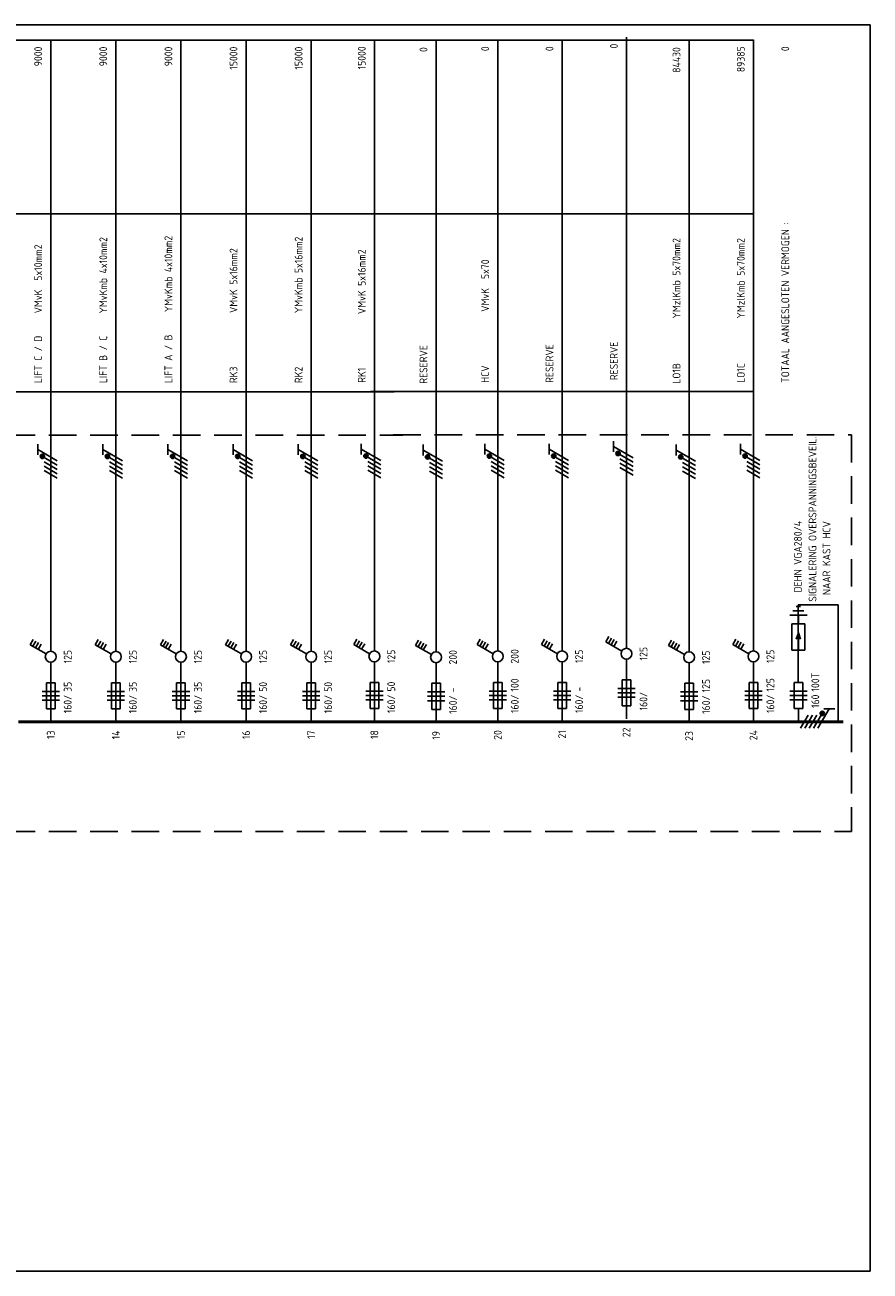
# Model space of a CAD drawing. Extents: x 25 to 415, y -39 to 248.
# Tile 2 of 2: x 220 to 415, y -39 to 248. Entities that reach past the tile are written whole.
import ezdxf
from ezdxf.enums import TextEntityAlignment as Align

# ---------------------------------------------------------------- set-up
doc = ezdxf.new("R2010")
doc.units = 0
doc.linetypes.add('HIDDEN', pattern=[9.525, 6.35, -3.175])
doc.layers.get('0').update_dxf_attribs({"linetype": 'CONTINUOUS'})
for name, color, linetype in [('00LOGO', 240, 'CONTINUOUS'), ('EL$1----', 3, 'CONTINUOUS'), ('EL$1----_HL-HKV', 3, 'CONTINUOUS'), ('EL6112--', 3, 'CONTINUOUS')]:
    doc.layers.add(name, color=color, linetype=linetype)
doc.layers.add('VPORT', color=40, linetype='CONTINUOUS', plot=False)
doc.styles.add('BURO-018', font='ISO.shx', dxfattribs={"height": 1.8})

# ---------------------------------------------------------------- blocks, each defined once
blk = doc.blocks.new('B14')
at = {"color": 0, "linetype": 'Continuous'}
for p, q in [((0, 16.25), (0, 21)), ((-4.75, 17.74), (-4.05, 18.95)), ((-1.08, 15.62), (-4.75, 17.74)), ((-4.14, 17.39), (-3.44, 18.6)), ((-3.54, 17.04), (-2.84, 18.25)), ((-2.93, 16.69), (-2.23, 17.9)), ((0, 0), (0, 13.75)), ((-1, 9), (-1, 3)), ((1, 9), (-1, 9)), ((1, 3), (1, 9)), ((-2, 7), (2, 7)), ((-2, 6), (2, 6)), ((2, 5), (-2, 5)), ((-1, 3), (1, 3))]:
    blk.add_line(p, q, dxfattribs=at)
blk.add_circle((0, 15), 1.25, dxfattribs=at)
at = {"color": 1, "linetype": 'Continuous', "style": 'BURO-018'}
blk.add_attdef('E_IGS', text='', height=1.8, rotation=90, dxfattribs=at).set_placement((3, 15), align=Align.TOP_CENTER)
at = {"color": 1, "style": 'BURO-018'}
blk.add_attdef('E_VRIJ1', (-3, 3), '', height=1.8, rotation=90, dxfattribs=at)
at = {"color": 1, "linetype": 'Continuous', "style": 'BURO-018'}
blk.add_attdef('E_IMP', text='', height=1.8, rotation=90, dxfattribs=at).set_placement((3, 6.9), align=Align.TOP_LEFT)
blk.add_attdef('E_IMPH', text='', height=1.8, rotation=90, dxfattribs=at).set_placement((3, 6.2), align=Align.TOP_RIGHT)
blk = doc.blocks.new('m1')
at = {"color": 0, "linetype": 'Continuous'}
blk.add_line((0, 21), (0, 33), dxfattribs=at)
blk = doc.blocks.new('b1s')
at = {"color": 0, "linetype": 'Continuous'}
blk.add_line((0, 33), (0, 54), dxfattribs=at)
blk = doc.blocks.new('m1s')
at = {"color": 0, "linetype": 'Continuous'}
blk.add_line((0, 54), (0, 66), dxfattribs=at)
blk = doc.blocks.new('111104')
at = {"color": 0, "linetype": 'Continuous'}
for p, q in [((-3, 6.98), (-3, 4.48)), ((-3, 5.73), (1.5, 3.13)), ((1.5, 2.13), (-1.5, 3.87)), ((1.5, 1.13), (-1.5, 2.87)), ((1.5, 0.13), (-1.5, 1.87)), ((1.5, -0.87), (-1.5, 0.87))]:
    blk.add_line(p, q, dxfattribs=at)
at = {"color": 0, "linetype": 'Continuous', "const_width": 0.5}
blk.add_lwpolyline([(-1.68, 4.12, 1), (-2.18, 4.12, 1)], format="xyb", close=True, dxfattribs=at)
at = {"color": 0, "linetype": 'Continuous'}
blk.add_circle((-1.93, 4.12), 0.5, dxfattribs=at)
at = {"color": 0, "linetype": 'Continuous', "style": 'BURO-018', "flags": 1}
blk.add_attdef('E_MATCODE', text='', height=1.8, dxfattribs=at).set_placement((0, 0), align=Align.MIDDLE)
blk = doc.blocks.new('072203')
at = {"color": 0, "linetype": 'Continuous'}
for p, q in [((-1.5, 0), (-1.5, -6)), ((1.5, 0), (-1.5, 0)), ((0, 0), (0, -4)), ((1.5, -6), (1.5, 0)), ((-0.5, -2.5), (0, -4)), ((0, -4), (0.5, -2.5)), ((-2, -8), (2, -8)), ((-1.5, -6), (1.5, -6)), ((0, -6), (0, -8)), ((-1.25, -9), (1.25, -9)), ((-0.5, -10), (0.5, -10))]:
    blk.add_line(p, q, dxfattribs=at)
blk = doc.blocks.new('072101B')
at = {"color": 0, "linetype": 'Continuous'}
for p, q in [((1, 3), (-1, 3)), ((-1, 3), (-1, -3)), ((1, -3), (1, 3)), ((-2, 1), (2, 1)), ((-2, 0), (2, 0)), ((2, -1), (-2, -1)), ((-1, -3), (1, -3))]:
    blk.add_line(p, q, dxfattribs=at)
at = {"color": 0, "linetype": 'Continuous', "style": 'BURO-018'}
blk.add_attdef('E_IMP', text='', height=1.8, rotation=90, dxfattribs=at).set_placement((3, 0.9), align=Align.TOP_LEFT)
blk.add_attdef('E_IMPH', text='', height=1.8, rotation=90, dxfattribs=at).set_placement((3, 0.2), align=Align.TOP_RIGHT)

msp = doc.modelspace()

# ---------------------------------------------------------------- linework, layer by layer
at = {"layer": '00LOGO', "linetype": 'HIDDEN'}
msp.add_line((35.34, 62.2), (410.71, 62.2), dxfattribs=at)
at = {"layer": 'EL$1----'}
for p, q in [((398.46, 96.58), (398.46, 114.44)), ((398.46, 114.44), (407.64, 114.44)), ((407.64, 114.44), (407.64, 87.63)), ((398.49, 90.57), (398.49, 87.69))]:
    msp.add_line(p, q, dxfattribs=at)
at = {"layer": 'EL$1----_HL-HKV', "color": 1}
for p, q in [((27.72, 244.5), (305.34, 244.5)), ((300.37, 244.5), (388.12, 244.5)), ((27.72, 204.5), (305.34, 204.5)), ((27.72, 204.5), (305.34, 204.5)), ((27.72, 204.5), (305.34, 204.5)), ((27.72, 204.5), (305.34, 204.5)), ((27.72, 204.5), (305.34, 204.5)), ((27.72, 204.5), (305.34, 204.5)), ((27.72, 204.5), (305.34, 204.5)), ((27.72, 204.5), (305.34, 204.5)), ((27.72, 204.5), (305.34, 204.5)), ((27.72, 204.5), (305.34, 204.5)), ((27.72, 204.5), (305.34, 204.5)), ((27.72, 204.5), (305.34, 204.5)), ((27.72, 204.5), (305.34, 204.5)), ((300.04, 204.46), (310.79, 204.46)), ((310.79, 204.46), (388.12, 204.46)), ((27.72, 163.5), (305.34, 163.5)), ((299.94, 163.56), (388.1, 163.56))]:
    msp.add_line(p, q, dxfattribs=at)
at = {"layer": 'EL$1----_HL-HKV'}
for p, q in [((226.27, 153.5), (226.27, 244.5)), ((241.27, 153.5), (241.27, 244.5)), ((256.27, 153.5), (256.27, 244.5)), ((271.27, 153.5), (271.27, 244.5)), ((286.27, 153.5), (286.27, 244.5)), ((300.81, 153.57), (300.81, 244.57)), ((315.02, 153.37), (315.02, 244.37)), ((329.24, 153.57), (329.24, 244.57)), ((344.06, 153.57), (344.06, 244.57)), ((358.89, 154.18), (358.89, 245.18)), ((373.31, 153.37), (373.31, 244.37)), ((388.13, 153.57), (388.13, 244.57))]:
    msp.add_line(p, q, dxfattribs=at)
at = {"layer": 'EL$1----_HL-HKV', "color": 1, "linetype": 'HIDDEN'}
for p, q in [((35.34, 153.5), (307.34, 153.5)), ((410.71, 153.57), (410.71, 62.2))]:
    msp.add_line(p, q, dxfattribs=at)
at = {"layer": 'EL$1----_HL-HKV', "const_width": 0.7}
for points in [[(233.77, 87.5), (218.77, 87.5)], [(248.77, 87.5), (233.77, 87.5)], [(263.77, 87.5), (248.77, 87.5)], [(278.77, 87.5), (263.77, 87.5)], [(300.77, 87.5), (278.77, 87.5)], [(315.04, 87.48), (300.04, 87.48)], [(330.04, 87.48), (315.04, 87.48)], [(345.04, 87.48), (330.04, 87.48)], [(360.04, 87.48), (345.04, 87.48)], [(375.04, 87.48), (360.04, 87.48)], [(397.04, 87.48), (375.04, 87.48)], [(403.75, 87.5), (395.82, 87.5)], [(408.83, 87.5), (403.75, 87.5)]]:
    msp.add_lwpolyline(points, dxfattribs=at)
at = {"layer": 'EL6112--', "color": 1, "linetype": 'HIDDEN'}
msp.add_line((305.15, 153.57), (410.71, 153.57), dxfattribs=at)
at = {"layer": 'VPORT'}
msp.add_lwpolyline([(25, -39), (415, -39), (415, 248), (25, 248)], close=True, dxfattribs=at)

# ---------------------------------------------------------------- block references
at = {"layer": '00LOGO', "color": 3, "rotation": 270}
msp.add_blockref('111104', (399.87, 87.5), dxfattribs=at)
at = {"layer": 'EL$1----', "rotation": 180}
msp.add_blockref('072203', (398.48, 104.03), dxfattribs=at)
at = {"layer": 'EL$1----'}
ref = msp.add_blockref('072101B', (398.49, 93.56), dxfattribs=at)
ref.add_attrib('E_IMPH', '160', dxfattribs={"layer": '0', "color": 2, "linetype": 'Continuous', "height": 1.8, "rotation": 90, "style": 'BURO-018'}).set_placement((401.49, 93.77), align=Align.TOP_RIGHT)
ref.add_attrib('E_IMP', '100T', dxfattribs={"layer": '0', "color": 2, "linetype": 'Continuous', "height": 1.8, "rotation": 90, "style": 'BURO-018'}).set_placement((401.49, 94.47), align=Align.TOP_LEFT)
at = {"layer": 'EL$1----_HL-HKV'}
for name, p in [('m1s', (226.27, 87.5)), ('m1s', (241.27, 87.5)), ('m1s', (256.27, 87.5)), ('m1s', (271.27, 87.5)), ('m1s', (286.27, 87.5)), ('m1s', (300.81, 87.57)), ('m1s', (315.02, 87.37)), ('m1s', (329.24, 87.57)), ('m1s', (344.06, 87.57)), ('m1s', (358.89, 88.18)), ('m1s', (373.31, 87.37)), ('m1s', (388.13, 87.57)), ('b1s', (226.27, 87.5)), ('b1s', (241.27, 87.5)), ('b1s', (256.27, 87.5)), ('b1s', (271.27, 87.5)), ('b1s', (286.27, 87.5)), ('b1s', (300.81, 87.57)), ('b1s', (315.02, 87.37)), ('b1s', (329.24, 87.57)), ('b1s', (344.06, 87.57)), ('b1s', (358.89, 88.18)), ('b1s', (373.31, 87.37)), ('b1s', (388.13, 87.57)), ('m1', (300.81, 87.57)), ('m1', (329.24, 87.57)), ('m1', (344.06, 87.57)), ('m1', (358.89, 88.18)), ('m1', (388.13, 87.57)), ('m1', (226.27, 87.5)), ('m1', (241.27, 87.5)), ('m1', (256.27, 87.5)), ('m1', (271.27, 87.5)), ('m1', (286.27, 87.5)), ('m1', (315.02, 87.37)), ('m1', (373.31, 87.37))]:
    msp.add_blockref(name, p, dxfattribs=at)
ref = msp.add_blockref('B14', (358.89, 88.18), dxfattribs=at)
ref.add_attrib('E_IMPH', '160/', dxfattribs={"layer": '0', "color": 2, "linetype": 'Continuous', "height": 1.8, "rotation": 90, "style": 'BURO-018'}).set_placement((361.89, 94.38), align=Align.TOP_RIGHT)
ref.add_attrib('E_IGS', '125', dxfattribs={"layer": '0', "color": 2, "linetype": 'Continuous', "height": 1.8, "rotation": 90, "style": 'BURO-018'}).set_placement((361.89, 103.18), align=Align.TOP_CENTER)
ref = msp.add_blockref('B14', (226.27, 87.5), dxfattribs=at)
ref.add_attrib('E_IMPH', '160/', dxfattribs={"layer": '0', "color": 2, "linetype": 'Continuous', "height": 1.8, "rotation": 90, "style": 'BURO-018'}).set_placement((229.27, 93.71), align=Align.TOP_RIGHT)
ref.add_attrib('E_IMP', '35', dxfattribs={"layer": '0', "color": 2, "linetype": 'Continuous', "height": 1.8, "rotation": 90, "style": 'BURO-018'}).set_placement((229.27, 94.41), align=Align.TOP_LEFT)
ref.add_attrib('E_IGS', '125', dxfattribs={"layer": '0', "color": 2, "linetype": 'Continuous', "height": 1.8, "rotation": 90, "style": 'BURO-018'}).set_placement((229.27, 102.5), align=Align.TOP_CENTER)
ref = msp.add_blockref('B14', (241.27, 87.5), dxfattribs=at)
ref.add_attrib('E_IMPH', '160/', dxfattribs={"layer": '0', "color": 2, "linetype": 'Continuous', "height": 1.8, "rotation": 90, "style": 'BURO-018'}).set_placement((244.27, 93.71), align=Align.TOP_RIGHT)
ref.add_attrib('E_IMP', '35', dxfattribs={"layer": '0', "color": 2, "linetype": 'Continuous', "height": 1.8, "rotation": 90, "style": 'BURO-018'}).set_placement((244.27, 94.41), align=Align.TOP_LEFT)
ref.add_attrib('E_IGS', '125', dxfattribs={"layer": '0', "color": 2, "linetype": 'Continuous', "height": 1.8, "rotation": 90, "style": 'BURO-018'}).set_placement((244.27, 102.5), align=Align.TOP_CENTER)
ref = msp.add_blockref('B14', (256.27, 87.5), dxfattribs=at)
ref.add_attrib('E_IMPH', '160/', dxfattribs={"layer": '0', "color": 2, "linetype": 'Continuous', "height": 1.8, "rotation": 90, "style": 'BURO-018'}).set_placement((259.27, 93.71), align=Align.TOP_RIGHT)
ref.add_attrib('E_IMP', '35', dxfattribs={"layer": '0', "color": 2, "linetype": 'Continuous', "height": 1.8, "rotation": 90, "style": 'BURO-018'}).set_placement((259.27, 94.41), align=Align.TOP_LEFT)
ref.add_attrib('E_IGS', '125', dxfattribs={"layer": '0', "color": 2, "linetype": 'Continuous', "height": 1.8, "rotation": 90, "style": 'BURO-018'}).set_placement((259.27, 102.5), align=Align.TOP_CENTER)
ref = msp.add_blockref('B14', (271.27, 87.5), dxfattribs=at)
ref.add_attrib('E_IMPH', '160/', dxfattribs={"layer": '0', "color": 2, "linetype": 'Continuous', "height": 1.8, "rotation": 90, "style": 'BURO-018'}).set_placement((274.27, 93.71), align=Align.TOP_RIGHT)
ref.add_attrib('E_IMP', '50', dxfattribs={"layer": '0', "color": 2, "linetype": 'Continuous', "height": 1.8, "rotation": 90, "style": 'BURO-018'}).set_placement((274.27, 94.41), align=Align.TOP_LEFT)
ref.add_attrib('E_IGS', '125', dxfattribs={"layer": '0', "color": 2, "linetype": 'Continuous', "height": 1.8, "rotation": 90, "style": 'BURO-018'}).set_placement((274.27, 102.5), align=Align.TOP_CENTER)
ref = msp.add_blockref('B14', (286.27, 87.5), dxfattribs=at)
ref.add_attrib('E_IMPH', '160/', dxfattribs={"layer": '0', "color": 2, "linetype": 'Continuous', "height": 1.8, "rotation": 90, "style": 'BURO-018'}).set_placement((289.27, 93.71), align=Align.TOP_RIGHT)
ref.add_attrib('E_IMP', '50', dxfattribs={"layer": '0', "color": 2, "linetype": 'Continuous', "height": 1.8, "rotation": 90, "style": 'BURO-018'}).set_placement((289.27, 94.41), align=Align.TOP_LEFT)
ref.add_attrib('E_IGS', '125', dxfattribs={"layer": '0', "color": 2, "linetype": 'Continuous', "height": 1.8, "rotation": 90, "style": 'BURO-018'}).set_placement((289.27, 102.5), align=Align.TOP_CENTER)
ref = msp.add_blockref('B14', (300.81, 87.57), dxfattribs=at)
ref.add_attrib('E_IMPH', '160/', dxfattribs={"layer": '0', "color": 2, "linetype": 'Continuous', "height": 1.8, "rotation": 90, "style": 'BURO-018'}).set_placement((303.81, 93.77), align=Align.TOP_RIGHT)
ref.add_attrib('E_IMP', '50', dxfattribs={"layer": '0', "color": 2, "linetype": 'Continuous', "height": 1.8, "rotation": 90, "style": 'BURO-018'}).set_placement((303.81, 94.47), align=Align.TOP_LEFT)
ref.add_attrib('E_IGS', '125', dxfattribs={"layer": '0', "color": 2, "linetype": 'Continuous', "height": 1.8, "rotation": 90, "style": 'BURO-018'}).set_placement((303.81, 102.57), align=Align.TOP_CENTER)
ref = msp.add_blockref('B14', (315.02, 87.37), dxfattribs=at)
ref.add_attrib('E_IMPH', '160/', dxfattribs={"layer": '0', "color": 2, "linetype": 'Continuous', "height": 1.8, "rotation": 90, "style": 'BURO-018'}).set_placement((318.02, 93.57), align=Align.TOP_RIGHT)
ref.add_attrib('E_IMP', '-', dxfattribs={"layer": '0', "color": 2, "linetype": 'Continuous', "height": 1.8, "rotation": 90, "style": 'BURO-018'}).set_placement((318.02, 94.27), align=Align.TOP_LEFT)
ref.add_attrib('E_IGS', '200', dxfattribs={"layer": '0', "color": 2, "linetype": 'Continuous', "height": 1.8, "rotation": 90, "style": 'BURO-018'}).set_placement((318.02, 102.37), align=Align.TOP_CENTER)
ref = msp.add_blockref('B14', (329.24, 87.57), dxfattribs=at)
ref.add_attrib('E_IMPH', '160/', dxfattribs={"layer": '0', "color": 2, "linetype": 'Continuous', "height": 1.8, "rotation": 90, "style": 'BURO-018'}).set_placement((332.24, 93.77), align=Align.TOP_RIGHT)
ref.add_attrib('E_IMP', '100', dxfattribs={"layer": '0', "color": 2, "linetype": 'Continuous', "height": 1.8, "rotation": 90, "style": 'BURO-018'}).set_placement((332.24, 94.47), align=Align.TOP_LEFT)
ref.add_attrib('E_IGS', '200', dxfattribs={"layer": '0', "color": 2, "linetype": 'Continuous', "height": 1.8, "rotation": 90, "style": 'BURO-018'}).set_placement((332.24, 102.57), align=Align.TOP_CENTER)
ref = msp.add_blockref('B14', (344.06, 87.57), dxfattribs=at)
ref.add_attrib('E_IMPH', '160/', dxfattribs={"layer": '0', "color": 2, "linetype": 'Continuous', "height": 1.8, "rotation": 90, "style": 'BURO-018'}).set_placement((347.06, 93.77), align=Align.TOP_RIGHT)
ref.add_attrib('E_IMP', '-', dxfattribs={"layer": '0', "color": 2, "linetype": 'Continuous', "height": 1.8, "rotation": 90, "style": 'BURO-018'}).set_placement((347.06, 94.47), align=Align.TOP_LEFT)
ref.add_attrib('E_IGS', '125', dxfattribs={"layer": '0', "color": 2, "linetype": 'Continuous', "height": 1.8, "rotation": 90, "style": 'BURO-018'}).set_placement((347.06, 102.57), align=Align.TOP_CENTER)
ref = msp.add_blockref('B14', (373.31, 87.37), dxfattribs=at)
ref.add_attrib('E_IMPH', '160/', dxfattribs={"layer": '0', "color": 2, "linetype": 'Continuous', "height": 1.8, "rotation": 90, "style": 'BURO-018'}).set_placement((376.31, 93.57), align=Align.TOP_RIGHT)
ref.add_attrib('E_IMP', '125', dxfattribs={"layer": '0', "color": 2, "linetype": 'Continuous', "height": 1.8, "rotation": 90, "style": 'BURO-018'}).set_placement((376.31, 94.27), align=Align.TOP_LEFT)
ref.add_attrib('E_IGS', '125', dxfattribs={"layer": '0', "color": 2, "linetype": 'Continuous', "height": 1.8, "rotation": 90, "style": 'BURO-018'}).set_placement((376.31, 102.37), align=Align.TOP_CENTER)
ref = msp.add_blockref('B14', (388.13, 87.57), dxfattribs=at)
ref.add_attrib('E_IMPH', '160/', dxfattribs={"layer": '0', "color": 2, "linetype": 'Continuous', "height": 1.8, "rotation": 90, "style": 'BURO-018'}).set_placement((391.13, 93.77), align=Align.TOP_RIGHT)
ref.add_attrib('E_IMP', '125', dxfattribs={"layer": '0', "color": 2, "linetype": 'Continuous', "height": 1.8, "rotation": 90, "style": 'BURO-018'}).set_placement((391.13, 94.47), align=Align.TOP_LEFT)
ref.add_attrib('E_IGS', '125', dxfattribs={"layer": '0', "color": 2, "linetype": 'Continuous', "height": 1.8, "rotation": 90, "style": 'BURO-018'}).set_placement((391.13, 102.57), align=Align.TOP_CENTER)
at = {"layer": 'EL6112--'}
for p in [(358.89, 145.18), (226.27, 144.5), (241.27, 144.5), (256.27, 144.5), (271.27, 144.5), (286.27, 144.5), (300.81, 144.57), (315.02, 144.37), (329.24, 144.57), (344.06, 144.57), (373.31, 144.37), (388.13, 144.57)]:
    msp.add_blockref('111104', p, dxfattribs=at)

# ---------------------------------------------------------------- texts
at = {"layer": 'EL$1----_HL-HKV', "color": 2, "style": 'BURO-018'}
for s, p in [('9000', (224.27, 243)), ('9000', (239.27, 243)), ('9000', (254.27, 243)), ('15000', (269.27, 243)), ('15000', (284.27, 243)), ('15000', (298.81, 243.07)), ('0', (313.02, 242.87)), ('0', (327.24, 243.07)), ('0', (342.06, 243.07)), ('0', (356.89, 243.68)), ('84430', (371.31, 242.87)), ('89385', (386.13, 243.07)), ('0', (396.37, 243.07))]:
    msp.add_text(s, height=1.8, rotation=90, dxfattribs=at).set_placement(p, align=Align.RIGHT)
for s, p in [('TOTAAL AANGESLOTEN VERMOGEN : ', (396.37, 165.57)), ('LIFT B / C     YMvKmb 4x10mm2', (239.27, 165.5)), ('LIFT A / B     YMvKmb 4x10mm2', (254.27, 165.5)), ('RK2            YMvKmb 5x16mm2', (284.27, 165.5)), ('LO1B          YMzlKmb 5x70mm2', (371.31, 165.37)), ('LO1C          YMzlKmb 5x70mm2', (386.13, 165.57)), ('LIFT C / D     VMvK  5x10mm2', (224.27, 165.5)), ('RK3            VMvK 5x16mm2', (269.27, 165.5)), ('RK1            VMvK 5x16mm2', (298.81, 165.57)), ('HCV            VMvK  5x70', (327.24, 165.57)), ('RESERVE', (313.02, 165.37)), ('RESERVE', (342.06, 165.57)), ('RESERVE', (356.89, 166.18))]:
    msp.add_text(s, height=1.8, rotation=90, dxfattribs=at).set_placement(p)
for s, p in [('SIGNALERING OVERSPANNINGSBEVEIL.', (401.75, 153.21)), ('DEHN VGA280/4', (398.36, 133.74)), ('NAAR KAST HCV', (404.98, 133.74)), ('13', (226.27, 85.5)), ('14', (241.27, 85.5)), ('15', (256.27, 85.5)), ('16', (271.27, 85.5)), ('17', (286.27, 85.5)), ('18', (300.81, 85.57)), ('19', (315.02, 85.37)), ('20', (329.24, 85.57)), ('21', (344.06, 85.57)), ('22', (358.89, 86.18)), ('23', (373.31, 85.37)), ('24', (388.13, 85.57))]:
    msp.add_text(s, height=1.8, rotation=90, dxfattribs=at).set_placement(p, align=Align.MIDDLE_RIGHT)

doc.saveas('drawing.dxf')
